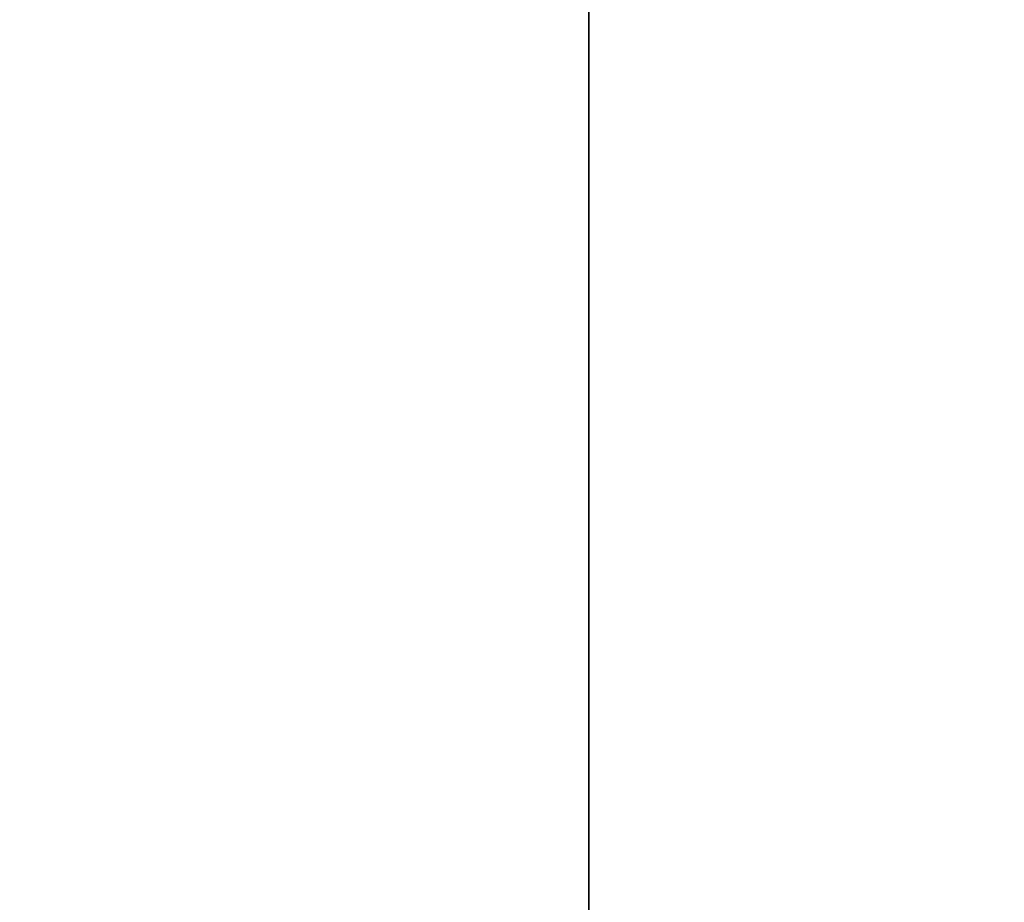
# Model space of a CAD drawing. Header units: millimetres. Extents: x 0 to 800, y -45 to 73.
# Tile 86 of 96: x 62.5772 to 62.6009, y 27.6415 to 27.6628. Entities that reach past the tile are written whole.
import ezdxf

# ---------------------------------------------------------------- set-up
doc = ezdxf.new("R2010")
doc.units = ezdxf.units.MM
doc.header["$LTSCALE"] = 65.185185
doc.layers.add('40', color=7, linetype='CONTINUOUS')
doc.layers.add('41', color=7, linetype='CONTINUOUS')

msp = doc.modelspace()

# ---------------------------------------------------------------- linework, layer by layer
at = {"layer": '40', "color": 44, "linetype": 'Continuous', "true_color": 0x8c7500}
for points in [[(62.590907, 54.7, -214.837389), (57.171154, -44.7, -206.078584), (57.171154, 54.7, -206.078584), (62.590907, 54.7, -214.837389)], [(62.590907, -44.7, -214.837389), (57.171154, -44.7, -206.078584), (62.590907, 54.7, -214.837389), (62.590907, -44.7, -214.837389)], [(68.234384, -44.7, -223.453744), (62.590907, -44.7, -214.837389), (68.234384, 54.7, -223.453744), (68.234384, -44.7, -223.453744)], [(68.234384, 54.7, -223.453744), (62.590907, -44.7, -214.837389), (62.590907, 54.7, -214.837389), (68.234384, 54.7, -223.453744)]]:
    msp.add_3dface(points, dxfattribs=at)
at = {"layer": '41', "color": 44, "linetype": 'Continuous', "true_color": 0x8c7500}
for points in [[(62.38872, 54.7, 214.519518), (68.024079, -44.7, 223.141184), (68.024079, 54.7, 223.141184), (62.38872, 54.7, 214.519518)], [(62.38872, -44.7, 214.519518), (68.024079, -44.7, 223.141184), (62.38872, 54.7, 214.519518), (62.38872, -44.7, 214.519518)]]:
    msp.add_3dface(points, dxfattribs=at)

doc.saveas('drawing.dxf')
